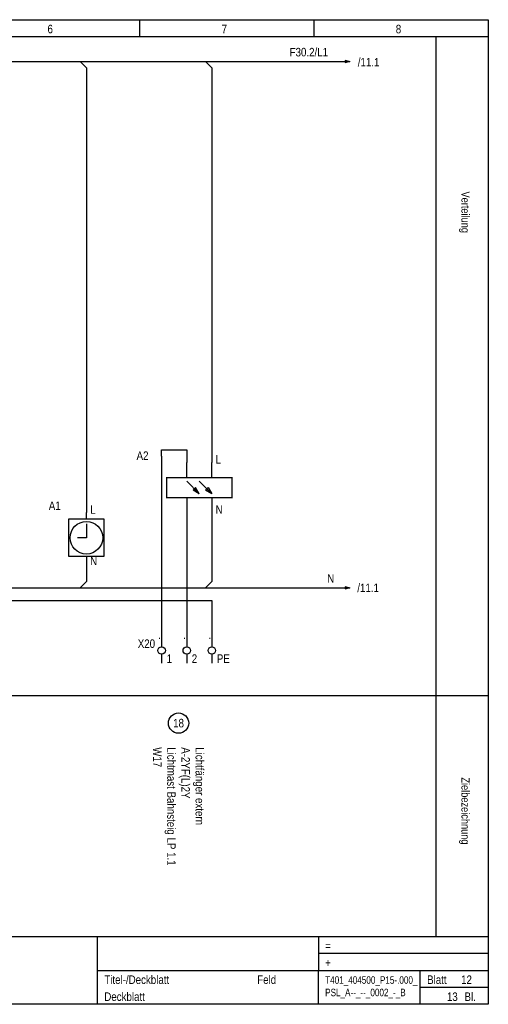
# Model space of a CAD drawing. Header units: millimetres. Extents: x 0 to 4233, y 0 to 198.
# Tile 17 of 18: x 3810 to 3904, y 0 to 198. Entities that reach past the tile are written whole.
import ezdxf
from ezdxf.enums import TextEntityAlignment as Align

# ---------------------------------------------------------------- set-up
doc = ezdxf.new("R2010")
doc.units = ezdxf.units.MM
for name, color, linetype in [('Elektro_neu_Text', 7, 'Continuous'), ('EPLPLOTFRAME', 7, 'Continuous'), ('LAYER-01', 7, 'Continuous')]:
    doc.layers.add(name, color=color, linetype=linetype)
doc.layers.add('Standard', color=7, linetype='Continuous', true_color=0x000000)
doc.styles.add('AN', font='ARIALN.TTF')

msp = doc.modelspace()

# ---------------------------------------------------------------- linework, layer by layer
at = {"layer": 'Elektro_neu_Text', "color": 10}
msp.add_circle((3841.51, 56.45), 2.04, dxfattribs=at)
at = {"layer": 'EPLPLOTFRAME', "color": 3}
for p, q in [((3833.77, 194.27), (3833.77, 197.67)), ((3868.71, 194.27), (3868.71, 197.67)), ((3624.17, 194.27), (3903.64, 194.27)), ((3624.17, 13.63), (3903.64, 13.63)), ((3825.25, 0), (3825.25, 13.63)), ((3869.56, 13.63), (3869.56, 6.82)), ((3903.64, 10.22), (3869.56, 10.22)), ((3825.25, 6.82), (3903.64, 6.82)), ((3869.56, 0), (3869.56, 6.82)), ((3890.01, 0), (3890.01, 6.82)), ((3890.01, 3.41), (3903.64, 3.41))]:
    msp.add_line(p, q, dxfattribs=at)
msp.add_lwpolyline([(3624.17, 0), (3624.17, 197.67), (3903.64, 197.67), (3903.64, 0), (3624.17, 0)], close=True, dxfattribs=at)
at = {"layer": 'LAYER-01', "color": 0}
for p, q in [((3893.14, 194.27), (3893.14, 13.63)), ((3624.17, 61.97), (3903.64, 61.97))]:
    msp.add_line(p, q, dxfattribs=at)
at = {"layer": 'Standard', "color": 10}
for p, q in [((3763.91, 189.28), (3821.77, 189.28)), ((3823.03, 188.02), (3823.03, 98.71)), ((3824.29, 189.28), (3846.93, 189.28)), ((3848.19, 188.02), (3848.19, 108.77)), ((3849.45, 189.28), (3875.86, 189.28)), ((3839.38, 111.29), (3841.9, 111.29)), ((3838.12, 110.03), (3838.12, 73.55)), ((3843.16, 110.03), (3843.16, 108.77)), ((3843.16, 105.75), (3843.16, 108.77)), ((3848.19, 105.75), (3848.19, 108.77)), ((3843.16, 105), (3845.67, 102.48)), ((3845.67, 105), (3848.19, 102.48)), ((3844.92, 103.74), (3844.41, 103.24)), ((3845.67, 102.48), (3844.41, 103.24)), ((3845.67, 102.48), (3844.92, 103.74)), ((3846.93, 103.24), (3847.43, 103.74)), ((3848.19, 102.48), (3846.93, 103.24)), ((3847.43, 103.74), (3848.19, 102.48)), ((3843.16, 101.73), (3843.16, 98.71)), ((3848.19, 101.73), (3848.19, 98.71)), ((3823.03, 97.45), (3823.03, 98.71)), ((3843.16, 98.71), (3843.16, 73.55)), ((3848.19, 98.71), (3848.19, 84.87)), ((3823.03, 89.9), (3823.03, 88.64)), ((3823.03, 88.64), (3823.03, 84.87)), ((3806.68, 83.61), (3821.77, 83.61)), ((3824.29, 83.61), (3846.93, 83.61)), ((3849.45, 83.61), (3875.86, 83.61)), ((3688.43, 81.1), (3846.93, 81.1)), ((3848.19, 79.84), (3848.19, 73.55)), ((3838.12, 73.55), (3838.12, 71.79)), ((3843.16, 73.55), (3843.16, 71.79)), ((3848.19, 73.55), (3848.19, 71.79)), ((3838.12, 70.28), (3838.12, 68.52)), ((3843.16, 70.28), (3843.16, 68.52)), ((3848.19, 70.28), (3848.19, 68.52))]:
    msp.add_line(p, q, dxfattribs=at)
for points in [[(3823.03, 188.02), (3821.77, 189.28), (3823.03, 189.28), (3824.29, 189.28)], [(3848.19, 188.02), (3846.93, 189.28), (3848.19, 189.28), (3849.45, 189.28)], [(3874.86, 189.53), (3875.86, 189.28), (3874.86, 189.03)], [(3838.12, 110.03), (3838.12, 111.29), (3839.38, 111.29)], [(3841.9, 111.29), (3843.16, 111.29), (3843.16, 110.03)], [(3823.03, 96.44), (3823.03, 93.67), (3821.27, 93.67)], [(3823.03, 84.87), (3821.77, 83.61), (3824.29, 83.61)], [(3848.19, 84.87), (3846.93, 83.61), (3849.45, 83.61)], [(3874.86, 83.86), (3875.86, 83.61), (3874.86, 83.36)], [(3846.93, 81.1), (3848.19, 81.1), (3848.19, 79.84)]]:
    msp.add_lwpolyline(points, dxfattribs=at)
at = {"layer": 'Standard', "color": 10, "const_width": 0.252}
msp.add_lwpolyline([(3852.21, 101.73), (3852.21, 105.75), (3839.13, 105.75), (3839.13, 101.73), (3852.21, 101.73)], dxfattribs=at)
at = {"layer": 'Standard', "color": 10}
msp.add_lwpolyline([(3819.51, 97.45), (3826.55, 97.45), (3826.55, 89.9), (3819.51, 89.9)], close=True, dxfattribs=at)
for centre, radius in [((3823.03, 93.67), 3.27), ((3838.12, 71.03), 0.755), ((3843.16, 71.03), 0.755), ((3848.19, 71.03), 0.755)]:
    msp.add_circle(centre, radius, dxfattribs=at)

# ---------------------------------------------------------------- texts
at = {"layer": 'Elektro_neu_Text', "color": 10, "style": 'AN'}
msp.add_text('18', height=1.704, dxfattribs=at).set_placement((3841.51, 56.45), align=Align.MIDDLE_CENTER)
at = {"layer": 'EPLPLOTFRAME', "color": 3, "style": 'AN'}
for s, p in [('6', (3816.31, 194.95)), ('7', (3851.24, 194.95)), ('8', (3886.17, 194.95))]:
    msp.add_text(s, height=1.7, dxfattribs=at).set_placement(p, align=Align.RIGHT)
for s, height, p in [('=', 1.7, (3870.92, 10.91)), ('+', 1.7, (3870.92, 7.5)), ('Feld', 1.704, (3857.29, 4.09)), ('Blatt', 1.704, (3891.37, 4.09)), ('Bl.', 1.704, (3898.87, 0.68))]:
    msp.add_text(s, height=height, dxfattribs=at).set_placement(p)
at = {"layer": 'EPLPLOTFRAME', "color": 2, "style": 'AN'}
for s, height, p in [('Titel-/Deckblatt', 1.7041, (3826.62, 4.09)), ('12', 1.704, (3898.19, 4.09)), ('Deckblatt', 1.704, (3826.62, 0.68))]:
    msp.add_text(s, height=height, dxfattribs=at).set_placement(p)
msp.add_text('13', height=1.704, dxfattribs=at).set_placement((3897.51, 0.68), align=Align.RIGHT)
at = {"layer": 'EPLPLOTFRAME', "color": 2, "insert": (3870.92, 3.41), "char_height": 1.5, "width": 18.6831, "attachment_point": 4, "style": 'AN'}
msp.add_mtext('\\W0.95;T401_404500_P15-.000_\\PPSL_A--_--_0002_-_B', dxfattribs=at)
at = {"layer": 'LAYER-01', "color": 7, "style": 'AN'}
for s, height, p in [('Verteilung', 1.615, (3898.26, 159.02)), ('Zielbezeichnung', 1.6154, (3898.26, 38.82))]:
    msp.add_text(s, height=height, rotation=270, dxfattribs=at).set_placement(p, align=Align.CENTER)
at = {"layer": 'Standard', "color": 10, "style": 'AN'}
msp.add_text('/11.1', height=1.704, dxfattribs=at).set_placement((3877.37, 82.76))
at = {"layer": 'Standard', "color": 7, "insert": (3863.79, 192.01), "char_height": 1.704, "attachment_point": 1, "style": 'AN'}
msp.add_mtext('F30.2/L1', dxfattribs=at)
at = {"layer": 'Standard', "color": 10, "attachment_point": 1, "style": 'AN'}
for s, insert, char_height in [('/11.1', (3877.47, 190), 1.704), ('A2', (3833.09, 111), 1.704), ('L', (3848.94, 110.25), 1.7), ('A1', (3815.48, 100.94), 1.704), ('L', (3823.78, 100.18), 1.7), ('N', (3848.94, 100.18), 1.7), ('N', (3823.78, 89.87), 1.7), ('N', (3871.33, 86.35), 1.7), ('X20', (3833.33, 73.26), 1.704), ('.', (3837.42, 75.03), 1.7), ('.', (3842.46, 75.03), 1.7), ('.', (3847.49, 75.03), 1.7), ('1', (3839.13, 70.25), 1.7), ('2', (3844.16, 70.25), 1.7), ('PE', (3849.19, 70.25), 1.704)]:
    msp.add_mtext(s, dxfattribs=dict(at, insert=insert, char_height=char_height))
at = {"layer": 'Standard', "color": 10, "linetype": 'Continuous', "insert": (3841.51, 51.61), "char_height": 1.7041, "width": 27.9159, "attachment_point": 4, "rotation": 270, "style": 'AN'}
msp.add_mtext('Lichtfänger extern\\PA-2YF(L)2Y\\PLichtmast Bahnsteig LP 1.1\\PW17', dxfattribs=at)

doc.saveas('drawing.dxf')
